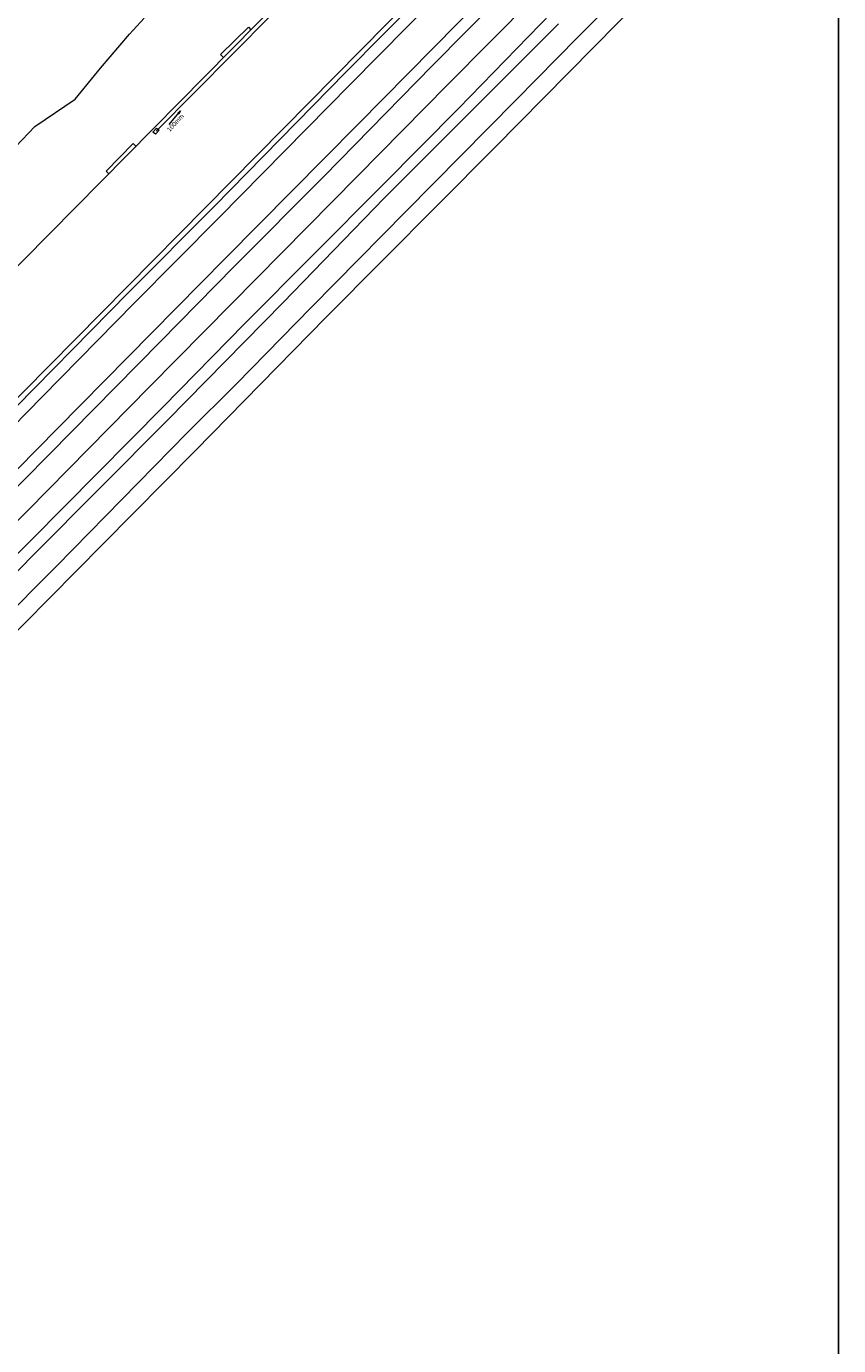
# Model space of a CAD drawing. Header units: millimetres. Extents: x -79464 to -76785, y -3788210 to -3782955.
# Tile 120 of 131: x -78821 to -78750, y -3783735 to -3783619. Entities that reach past the tile are written whole.
import ezdxf
from ezdxf.enums import TextEntityAlignment as Align

# ---------------------------------------------------------------- set-up
doc = ezdxf.new("R2010")
doc.units = ezdxf.units.MM
doc.header["$LTSCALE"] = 8
doc.header["$MEASUREMENT"] = 0
doc.linetypes.add('DASHED', pattern=[0.75, 0.5, -0.25])
for name, color, linetype in [('BUILDINGS', 7, 'Continuous'), ('GCONTOUR1', 7, 'Continuous'), ('GRID', 7, 'Continuous'), ('PIER', 7, 'Continuous'), ('SG GIS CADASTRAL', 7, 'Continuous'), ('STORMWATER MANHOLE', 7, 'Continuous'), ('TRACKS', 7, 'Continuous')]:
    doc.layers.add(name, color=color, linetype=linetype)
doc.styles.add('Style-Arial', font='arial.ttf')

msp = doc.modelspace()

# ---------------------------------------------------------------- linework, layer by layer
at = {"layer": 'BUILDINGS', "color": 6, "lineweight": 15}
msp.add_line((-78764.52, -3783581.96, 7.8), (-78830.84, -3783649.13, 7.79), dxfattribs=at)
at = {"layer": 'BUILDINGS', "color": 6, "linetype": 'DASHED', "lineweight": 15}
for p, q in [((-78804.17, -3783621.6, 3.6), (-78801.74, -3783619.21, 7.09)), ((-78801.74, -3783619.21, 7.09), (-78801.51, -3783619.43, 7.09)), ((-78804.17, -3783621.6, 3.6), (-78803.91, -3783621.86)), ((-78814.2, -3783631.82, 7.12), (-78811.83, -3783629.41, 7.02)), ((-78811.83, -3783629.41, 7.02), (-78811.59, -3783629.64, 7.02)), ((-78814.2, -3783631.82, 7.12), (-78813.97, -3783632.05))]:
    msp.add_line(p, q, dxfattribs=at)
at = {"layer": 'GCONTOUR1', "color": 252, "lineweight": 9, "elevation": 3.5}
msp.add_lwpolyline([(-78822.68, -3783630.25), (-78820.47, -3783627.9), (-78816.91, -3783625.5), (-78816.91, -3783625.5), (-78814.69, -3783622.79), (-78812.15, -3783619.81), (-78810.86, -3783618.4)], dxfattribs=at)
at = {"layer": 'GRID', "color": 3, "lineweight": 25}
msp.add_line((-78750, -3783732), (-78750, -3783768), dxfattribs=at)
at = {"layer": 'GRID', "color": 9}
msp.add_lwpolyline([(-78750, -3783217.04), (-78750, -3784493.28)], dxfattribs=at)
at = {"layer": 'PIER', "color": 7, "lineweight": 15}
for p, q in [((-78761.07, -3783610.41, 3.08), (-78780.15, -3783629.77, 3.06)), ((-78780.15, -3783629.77, 3.06), (-78794.93, -3783644.63, 3.06)), ((-78794.93, -3783644.63, 3.06), (-78806.41, -3783656.33, 3.05)), ((-78806.41, -3783656.33, 3.05), (-78814.51, -3783664.52, 3.05)), ((-78814.51, -3783664.52, 3.05), (-78825.69, -3783675.83, 3.06))]:
    msp.add_line(p, q, dxfattribs=at)
at = {"layer": 'SG GIS CADASTRAL', "color": 7, "lineweight": 18}
msp.add_line((-78754.21, -3783583.08), (-78937.33, -3783768.43), dxfattribs=at)
at = {"layer": 'STORMWATER MANHOLE', "color": 216, "lineweight": 15}
for p, q in [((-78809.79, -3783628.04, 4.6), (-78810.11, -3783628.4, 4.69)), ((-78809.87, -3783628.57, 4.69), (-78809.56, -3783628.22, 4.6)), ((-78809.79, -3783628.04, 4.69), (-78809.56, -3783628.22, 4.6)), ((-78809.87, -3783628.57, 4.6), (-78810.11, -3783628.4, 4.69))]:
    msp.add_line(p, q, dxfattribs=at)
for points in [[(-78809.82, -3783628.32), (-78799.75, -3783618.14), (-78795.21, -3783613.44), (-78789.75, -3783607.96), (-78785.02, -3783603.21), (-78779.52, -3783597.76), (-78769.99, -3783587.93), (-78761.14, -3783579.66)], [(-78808.67, -3783627.74), (-78807.68, -3783626.53), (-78807.84, -3783626.82), (-78807.92, -3783626.74), (-78807.68, -3783626.53)]]:
    msp.add_lwpolyline(points, dxfattribs=at)
at = {"layer": 'TRACKS', "color": 216, "lineweight": 15}
for p, q in [((-78772.87, -3783620.08, 3.08), (-78759.48, -3783606.52, 4.07)), ((-78780.92, -3783610.73, 3.27), (-78793.19, -3783623.14, 3.29)), ((-78780.2, -3783611.46, 3.27), (-78792.82, -3783624.21, 3.27)), ((-78792.15, -3783627.74, 3.23), (-78778.92, -3783614.31, 3.22)), ((-78778.45, -3783615.33, 3.21), (-78785.62, -3783622.6, 3.21)), ((-78776.78, -3783616.67, 3.17), (-78784.29, -3783624.24, 3.18)), ((-78783.31, -3783626.32, 3.15), (-78775.13, -3783617.92, 3.14)), ((-78774.54, -3783618.9, 3.14), (-78780.22, -3783624.58, 3.12)), ((-78778.29, -3783625.59, 3.09), (-78772.87, -3783620.08, 3.08)), ((-78793.19, -3783623.14, 3.29), (-78804.75, -3783634.91, 3.28)), ((-78785.62, -3783622.6, 3.21), (-78795.12, -3783632.29, 3.22)), ((-78792.82, -3783624.21, 3.27), (-78804.29, -3783635.89, 3.27)), ((-78784.29, -3783624.24, 3.18), (-78792.18, -3783632.25, 3.19)), ((-78780.22, -3783624.58, 3.12), (-78789.83, -3783634.19, 3.15)), ((-78787.93, -3783635.36, 3.1), (-78778.29, -3783625.59, 3.09)), ((-78789.98, -3783633.05, 3.15), (-78783.31, -3783626.32, 3.15)), ((-78803.73, -3783639.46, 3.23), (-78792.15, -3783627.74, 3.23)), ((-78792.18, -3783632.25, 3.19), (-78803.23, -3783643.45, 3.18)), ((-78795.12, -3783632.29, 3.22), (-78802.96, -3783640.16, 3.22)), ((-78802.07, -3783645.2, 3.14), (-78789.98, -3783633.05, 3.15)), ((-78804.75, -3783634.91, 3.28), (-78812.25, -3783642.47, 3.28)), ((-78789.83, -3783634.19, 3.15), (-78798.68, -3783643.33, 3.14)), ((-78804.29, -3783635.89, 3.27), (-78811.71, -3783643.37, 3.27)), ((-78796.22, -3783643.75, 3.09), (-78787.93, -3783635.36, 3.1)), ((-78810.24, -3783646.03, 3.25), (-78803.73, -3783639.46, 3.23)), ((-78802.96, -3783640.16, 3.22), (-78809.47, -3783646.79, 3.21)), ((-78812.25, -3783642.47, 3.28), (-78826.1, -3783656.52, 3.3)), ((-78811.71, -3783643.37, 3.27), (-78819.81, -3783651.6, 3.28)), ((-78803.23, -3783643.45, 3.18), (-78810.41, -3783650.73, 3.17)), ((-78798.68, -3783643.33, 3.14), (-78808.82, -3783653.64, 3.13)), ((-78802.81, -3783650.48, 3.09), (-78796.22, -3783643.75, 3.09)), ((-78809.2, -3783652.47, 3.14), (-78802.07, -3783645.2, 3.14)), ((-78809.47, -3783646.79, 3.21), (-78819.18, -3783656.62, 3.23)), ((-78818.47, -3783654.38, 3.23), (-78810.24, -3783646.03, 3.25)), ((-78810.41, -3783650.73, 3.17), (-78822.86, -3783663.37, 3.18)), ((-78807.1, -3783654.75, 3.1), (-78802.81, -3783650.48, 3.09)), ((-78819.81, -3783651.6, 3.28), (-78825.67, -3783657.54, 3.28)), ((-78820.74, -3783664.14, 3.16), (-78809.2, -3783652.47, 3.14)), ((-78808.82, -3783653.64, 3.13), (-78820.62, -3783665.52, 3.14)), ((-78826.82, -3783662.83, 3.25), (-78818.47, -3783654.38, 3.23)), ((-78818.56, -3783666.45, 3.1), (-78807.1, -3783654.75, 3.1)), ((-78819.18, -3783656.62, 3.23), (-78827.67, -3783665.23, 3.22)), ((-78826.03, -3783669.44, 3.17), (-78820.74, -3783664.14, 3.16)), ((-78830.45, -3783678.4, 3.1), (-78818.56, -3783666.45, 3.1)), ((-78820.62, -3783665.52, 3.14), (-78829.36, -3783674.42, 3.13))]:
    msp.add_line(p, q, dxfattribs=at)

# ---------------------------------------------------------------- texts
at = {"layer": 'STORMWATER MANHOLE', "color": 1, "style": 'Style-Arial'}
msp.add_text('100mm', height=0.4, rotation=47, dxfattribs=at).set_placement((-78808.54, -3783628.48, 3.37), align=Align.BOTTOM_LEFT)

doc.saveas('drawing.dxf')
